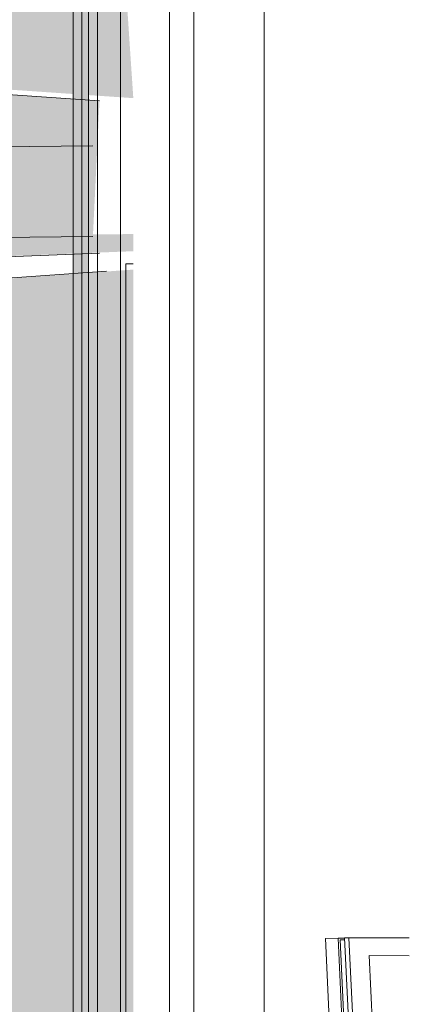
# Model space of a CAD drawing. Header units: metres. Extents: x -1.7 to 80, y -8.6 to 1.8.
# Tile 77 of 79: x 79.94947 to 79.95106, y 1.74872 to 1.75275. Entities that reach past the tile are written whole.
import ezdxf

# ---------------------------------------------------------------- set-up
doc = ezdxf.new("R2010")
doc.units = ezdxf.units.M
for name, color, linetype, lineweight in [('A-GLAZ', 151, 'Continuous', 9), ('A-MASS', 70, 'Continuous', 9), ('A-WALL', 5, 'Continuous', 18), ('I-FURN', 30, 'Continuous', 9)]:
    doc.layers.add(name, color=color, linetype=linetype, lineweight=lineweight)

msp = doc.modelspace()

# ---------------------------------------------------------------- hatches: boundary and pattern name
at = {"layer": 'A-GLAZ', "transparency": 33554471}
msp.add_hatch(color=256, dxfattribs=at).paths.add_polyline_path([(79.9497502, 1.7483804), (79.9497502, 1.7554823), (79.9475952, 1.7554385), (79.9475377, 1.755425), (79.9496868, 1.7554685), (79.9496868, 1.7483845), (79.9462929, 1.748403), (79.9462921, 1.7484012), (79.9496918, 1.7483808)], flags=0)
h = msp.add_hatch(color=256, dxfattribs=at)
h.paths.add_polyline_path([(79.9499336, 1.7483708), (79.9499336, 1.7486367), (79.9499038, 1.7486375), (79.9499038, 1.7517228), (79.9494645, 1.7516912), (79.9494645, 1.7487596), (79.949448, 1.7487581), (79.947375, 1.7488113), (79.947375, 1.7488444), (79.9473821, 1.7488457), (79.9473821, 1.7515412), (79.9465366, 1.7514804), (79.9465366, 1.7483897), (79.9499306, 1.7483708)], flags=0)
h.paths.add_polyline_path([(79.9499336, 1.7524272), (79.9497299, 1.7554766), (79.9475773, 1.755433), (79.946364, 1.7551476), (79.9465366, 1.752661), (79.9493401, 1.7524681)], flags=0)
h = msp.add_hatch(color=256, dxfattribs=at)
h.paths.add_polyline_path([(79.9499331, 1.7486367), (79.9499331, 1.7517249), (79.9499032, 1.7517227), (79.9499032, 1.7486375)], flags=0)
h.paths.add_polyline_path([(79.9494472, 1.7487582), (79.9494645, 1.7487596), (79.9494645, 1.7516912), (79.9473816, 1.7515412), (79.9473816, 1.7488449), (79.9473742, 1.7488444), (79.9473742, 1.7488095), (79.9493429, 1.7487608)], flags=0)
h.paths.add_polyline_path([(79.9491345, 1.74889), (79.9477311, 1.7489224), (79.9477311, 1.7497453), (79.9477221, 1.7497454), (79.9477221, 1.7497804), (79.9477311, 1.7497806), (79.9477311, 1.7505873), (79.9477221, 1.7505876), (79.9477221, 1.7506227), (79.9477311, 1.7506228), (79.9477311, 1.7514466), (79.9491345, 1.7514885), (79.9491345, 1.7488921)], flags=0)
h.paths.add_polyline_path([(79.9463675, 1.7518284), (79.9497682, 1.7518598), (79.9497953, 1.7524158), (79.9464269, 1.7526497), (79.9463675, 1.7521544)], flags=0)
at = {"layer": 'A-MASS', "transparency": 33554560}
msp.add_hatch(color=256, dxfattribs=at).paths.add_polyline_path([(79.9465366, 1.7516666), (79.9499336, 1.7518002), (79.9499336, 1.7518704), (79.9465366, 1.7518404), (79.9465366, 1.7517586)], flags=0)

# ---------------------------------------------------------------- linework, layer by layer
at = {"layer": 'A-GLAZ'}
for p, q in [((79.9501815, 1.7481886), (79.9501815, 1.755713)), ((79.9500822, 1.7556218), (79.9500822, 1.7482784)), ((79.9498818, 1.7482918), (79.9498818, 1.7555778)), ((79.949723, 1.7554764), (79.949723, 1.7483822)), ((79.9497502, 1.7483804), (79.9497502, 1.7554823)), ((79.9497865, 1.7554902), (79.9497865, 1.7483781)), ((79.9496868, 1.7483845), (79.9496868, 1.7554685)), ((79.9499331, 1.7517489), (79.9499032, 1.7517479)), ((79.9499032, 1.7517479), (79.9499032, 1.7517227)), ((79.9499032, 1.7517227), (79.9499032, 1.7486375))]:
    msp.add_line(p, q, dxfattribs=at)
at = {"layer": 'A-MASS'}
for p, q in [((79.9464269, 1.7526497), (79.9497953, 1.7524158)), ((79.9497682, 1.7522318), (79.9463675, 1.7521941)), ((79.9463675, 1.7518284), (79.9497682, 1.7518598)), ((79.9497953, 1.7517917), (79.9464269, 1.7516595)), ((79.946427, 1.7516594), (79.9497953, 1.7517916)), ((79.9498245, 1.7517185), (79.9464908, 1.7514778))]:
    msp.add_line(p, q, dxfattribs=at)
at = {"layer": 'A-WALL', "lineweight": 9}
for p, q in [((79.9504688, 1.7415952), (79.9504688, 1.7592104)), ((79.9501815, 1.755713), (79.9501815, 1.7481886))]:
    msp.add_line(p, q, dxfattribs=at)
at = {"layer": 'I-FURN'}
for p, q in [((79.9507203, 1.7489854), (79.9507722, 1.7489865)), ((79.9507679, 1.747969), (79.9507203, 1.7489854)), ((79.950799, 1.7489864), (79.9507722, 1.7489865)), ((79.9507722, 1.7489865), (79.9508201, 1.7479649)), ((79.9507804, 1.7489792), (79.9507988, 1.7489796)), ((79.950828, 1.7479643), (79.9507804, 1.7489792)), ((79.9507982, 1.748987), (79.9508164, 1.7489874)), ((79.9508463, 1.7479629), (79.9507982, 1.748987)), ((79.9510632, 1.7489868), (79.9508164, 1.7489874)), ((79.9508164, 1.7489874), (79.9508646, 1.7479615)), ((79.9508985, 1.7489145), (79.9510631, 1.7489141)), ((79.9509409, 1.7480149), (79.9508985, 1.7489145))]:
    msp.add_line(p, q, dxfattribs=at)

doc.saveas('drawing.dxf')
